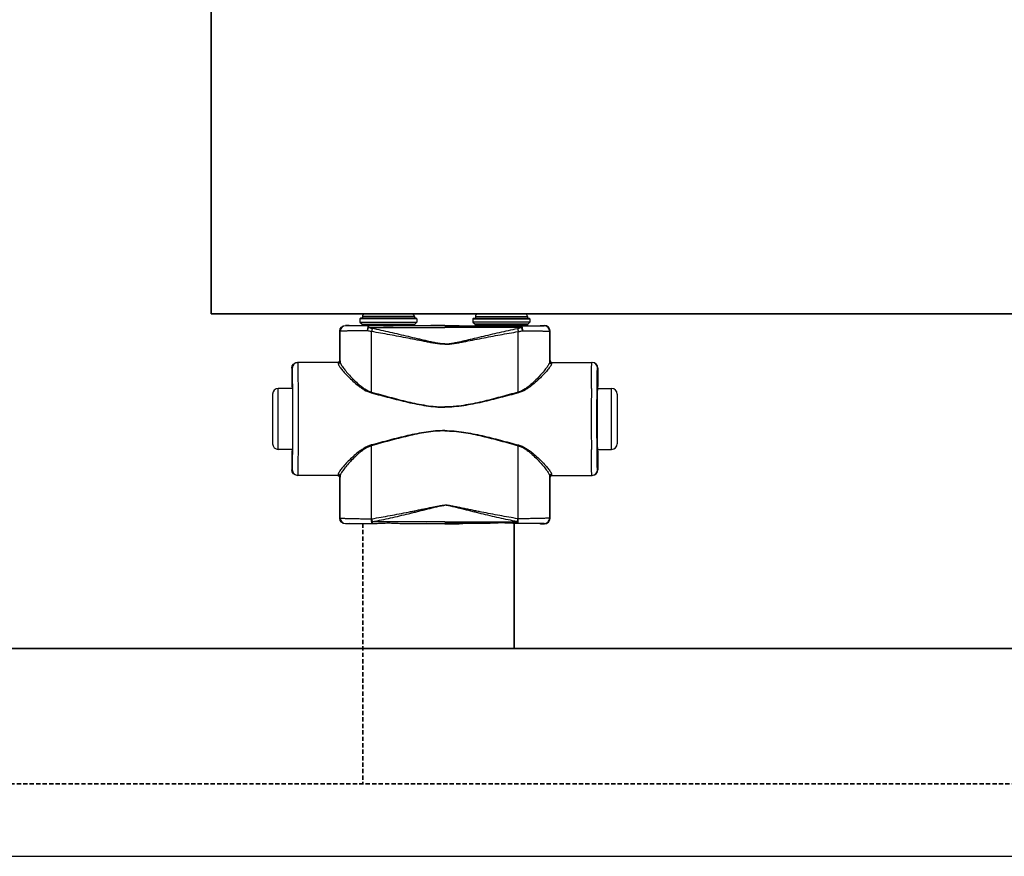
# Model space of a CAD drawing. Header units: millimetres. Extents: x -727 to 69715, y -15705 to 98123.
# Tile 35 of 256: x 13120 to 13555, y -12955 to -12585. Entities that reach past the tile are written whole.
import ezdxf

# ---------------------------------------------------------------- set-up
doc = ezdxf.new("R2010")
doc.units = ezdxf.units.MM
doc.linetypes.add('VERDECKT', pattern=[9.525, 6.35, -3.175])
for name, color, linetype, lineweight in [('UT_POTRUBI - PŘÍVOD', 1, 'Continuous', 35), ('UT_SCHÉMA_PŘÍVOD', 10, 'Continuous', 35), ('UT_SCHÉMA_ZPÁTEČKA', 172, 'VERDECKT', 35), ('UT_ZAŘÍZENÍ - OT', 3, 'Continuous', 35)]:
    doc.layers.add(name, color=color, linetype=linetype, lineweight=lineweight)

msp = doc.modelspace()

# ---------------------------------------------------------------- linework, layer by layer
at = {"color": 0, "linetype": 'Continuous'}
for p, q in [((13293.15, -12714.86), (13272.35, -12714.86)), ((13322.35, -12714.86), (13343.15, -12714.86)), ((13270.45, -12716.76), (13270.15, -12717.06)), ((13295.35, -12717.06), (13270.15, -12717.06)), ((13270.15, -12717.06), (13270.15, -12718.46)), ((13270.15, -12718.46), (13271.1, -12719.42)), ((13270.15, -12718.46), (13295.35, -12718.46)), ((13295.05, -12716.76), (13270.45, -12716.76)), ((13271.1, -12719.42), (13294.4, -12719.42)), ((13294.25, -12715.96), (13271.25, -12715.96)), ((13271.25, -12715.96), (13271.25, -12716.66)), ((13294.25, -12716.66), (13271.25, -12716.66)), ((13294.25, -12715.96), (13294.25, -12716.66)), ((13295.35, -12718.46), (13294.4, -12719.42)), ((13295.05, -12716.76), (13295.35, -12717.06)), ((13295.35, -12717.06), (13295.35, -12718.46)), ((13320.45, -12716.76), (13320.15, -12717.06)), ((13320.15, -12717.06), (13345.35, -12717.06)), ((13320.15, -12717.06), (13320.15, -12718.46)), ((13345.35, -12718.46), (13320.15, -12718.46)), ((13320.15, -12718.46), (13321.1, -12719.42)), ((13320.45, -12716.76), (13345.05, -12716.76)), ((13344.4, -12719.42), (13321.1, -12719.42)), ((13321.25, -12715.96), (13321.25, -12716.66)), ((13321.25, -12715.96), (13344.25, -12715.96)), ((13321.25, -12716.66), (13344.25, -12716.66)), ((13344.25, -12715.96), (13344.25, -12716.66)), ((13345.35, -12718.46), (13344.4, -12719.42)), ((13345.05, -12716.76), (13345.35, -12717.06)), ((13345.35, -12717.06), (13345.35, -12718.46)), ((13261.37, -12722.58), (13261.25, -12722.46)), ((13261.25, -12735.46), (13261.25, -12722.46)), ((13263.87, -12720.08), (13263.75, -12719.96)), ((13265.4, -12719.96), (13263.75, -12719.96)), ((13265.75, -12720.07), (13265.4, -12719.96)), ((13271.25, -12719.77), (13294.25, -12719.77)), ((13271.25, -12719.77), (13271.25, -12720.13)), ((13278.9, -12720.15), (13274.05, -12720.15)), ((13274.05, -12720.85), (13274.05, -12720.15)), ((13274.05, -12720.85), (13307.75, -12720.85)), ((13307.75, -12720.15), (13286.6, -12720.15)), ((13294.25, -12719.77), (13294.25, -12720.13)), ((13301.5, -12719.96), (13299.75, -12720.07)), ((13307.75, -12719.96), (13301.5, -12719.96)), ((13307.75, -12719.96), (13314, -12719.96)), ((13307.75, -12720.15), (13328.9, -12720.15)), ((13341.45, -12720.85), (13307.75, -12720.85)), ((13314, -12719.96), (13315.75, -12720.07)), ((13344.25, -12719.77), (13321.25, -12719.77)), ((13321.25, -12719.77), (13321.25, -12720.13)), ((13336.6, -12720.15), (13341.45, -12720.15)), ((13341.45, -12720.85), (13341.45, -12720.15)), ((13344.25, -12719.77), (13344.25, -12720.13)), ((13349.75, -12720.07), (13350.1, -12719.96)), ((13350.1, -12719.96), (13351.75, -12719.96)), ((13351.63, -12720.08), (13351.75, -12719.96)), ((13354.13, -12722.58), (13354.25, -12722.46)), ((13354.25, -12735.46), (13354.25, -12722.46)), ((13260.55, -12736.26), (13242.55, -12736.26)), ((13261.25, -12735.46), (13261.35, -12735.46)), ((13354.25, -12735.46), (13354.14, -12735.46)), ((13354.94, -12736.26), (13372.95, -12736.26)), ((13240.26, -12738.76), (13240.05, -12738.76)), ((13240.05, -12738.76), (13240.05, -12746.91)), ((13375.24, -12738.76), (13375.45, -12738.76)), ((13375.45, -12738.76), (13375.45, -12746.91)), ((13240.3, -12747.76), (13234.05, -12747.76)), ((13234.05, -12774.76), (13234.05, -12747.76)), ((13240.05, -12746.91), (13240.26, -12747.26)), ((13240.44, -12747.28), (13240.44, -12747.26)), ((13375.05, -12747.28), (13375.06, -12747.26)), ((13375.2, -12747.76), (13381.45, -12747.76)), ((13375.45, -12746.91), (13375.24, -12747.26)), ((13381.45, -12774.76), (13381.45, -12747.76)), ((13231.55, -12750.26), (13231.55, -12772.26)), ((13383.95, -12750.26), (13383.95, -12772.26)), ((13240.3, -12774.76), (13234.05, -12774.76)), ((13240.26, -12775.26), (13240.05, -12775.61)), ((13240.05, -12775.61), (13240.05, -12783.76)), ((13240.44, -12775.26), (13240.44, -12775.25)), ((13375.06, -12775.26), (13375.05, -12775.25)), ((13375.2, -12774.76), (13381.45, -12774.76)), ((13375.24, -12775.26), (13375.45, -12775.61)), ((13375.45, -12775.61), (13375.45, -12783.76)), ((13240.05, -12783.76), (13240.26, -12783.76)), ((13375.45, -12783.76), (13375.24, -12783.76)), ((13260.55, -12786.26), (13242.55, -12786.26)), ((13261.35, -12787.06), (13261.25, -12787.06)), ((13261.25, -12805.16), (13261.25, -12787.06)), ((13354.14, -12787.06), (13354.25, -12787.06)), ((13354.25, -12805.16), (13354.25, -12787.06)), ((13354.94, -12786.26), (13372.95, -12786.26)), ((13261.25, -12805.16), (13261.37, -12805.04)), ((13275.29, -12805.42), (13275.47, -12805.41)), ((13340.21, -12805.42), (13340.03, -12805.41)), ((13354.25, -12805.16), (13354.13, -12805.04)), ((13263.75, -12807.66), (13263.87, -12807.54)), ((13265.4, -12807.66), (13263.75, -12807.66)), ((13265.75, -12807.56), (13265.4, -12807.66)), ((13275.62, -12807.47), (13275.79, -12807.47)), ((13307.75, -12806.72), (13275.79, -12806.72)), ((13275.79, -12807.47), (13275.79, -12806.72)), ((13275.79, -12807.47), (13277.05, -12807.47)), ((13288.44, -12807.47), (13307.75, -12807.47)), ((13301.5, -12807.66), (13299.75, -12807.56)), ((13307.75, -12807.66), (13301.5, -12807.66)), ((13307.75, -12806.72), (13339.71, -12806.72)), ((13327.05, -12807.47), (13307.75, -12807.47)), ((13307.75, -12807.66), (13314, -12807.66)), ((13314, -12807.66), (13315.75, -12807.56)), ((13339.71, -12807.47), (13338.44, -12807.47)), ((13339.71, -12807.47), (13339.71, -12806.72)), ((13339.88, -12807.47), (13339.71, -12807.47)), ((13349.75, -12807.56), (13350.1, -12807.66)), ((13350.1, -12807.66), (13351.75, -12807.66)), ((13351.75, -12807.66), (13351.63, -12807.54))]:
    msp.add_line(p, q, dxfattribs=at)
msp.add_line((-727.45, -12954.69), (68024.28, -12954.69))
for centre, radius, start, end in [((13272.35, -12715.96), 1.1, 90, 180), ((13293.15, -12715.96), 1.1, 0, 90), ((13322.35, -12715.96), 1.1, 90, 180), ((13343.15, -12715.96), 1.1, 0, 90), ((13270.75, -12719.77), 0.5, 0, 45), ((13272.35, -12716.66), 1.1, 180, 185.2187), ((13293.15, -12716.66), 1.1, 354.7813, 0), ((13294.75, -12719.77), 0.5, 135, 180), ((13320.75, -12719.77), 0.5, 0, 45), ((13322.35, -12716.66), 1.1, 180, 185.2187), ((13343.15, -12716.66), 1.1, 354.7813, 0), ((13344.75, -12719.77), 0.5, 135, 180), ((13263.87, -12722.58), 2.5, 90.0025, 179.9975), ((13351.63, -12722.58), 2.5, 0.0025, 89.9975), ((13242.76, -12738.76), 2.5, 90.0022, 180.0011), ((13260.55, -12735.46), 0.8, 270.0036, 359.9972), ((13354.94, -12735.46), 0.8, 180.0028, 269.9964), ((13372.74, -12738.76), 2.5, 359.9989, 89.9978), ((13234.05, -12750.26), 2.5, 90, 180), ((10800.59, -12761.26), 2442.41, 359.68325, 0.31675), ((15814.91, -12761.26), 2442.41, 179.68325, 180.31675), ((13381.45, -12750.26), 2.5, 0, 90), ((13234.05, -12772.26), 2.5, 180, 270), ((13381.45, -12772.26), 2.5, 270, 0), ((13242.76, -12783.76), 2.5, 179.9989, 269.9978), ((13372.74, -12783.76), 2.5, 270.0022, 0.0011), ((13260.55, -12787.06), 0.8, 0.0028, 89.9964), ((13354.94, -12787.06), 0.8, 90.0036, 179.9972), ((13263.87, -12805.04), 2.5, 180.0025, 269.9975), ((13351.63, -12805.04), 2.5, 270.0025, 359.9975)]:
    msp.add_arc(centre, radius, start, end, dxfattribs=at)
at = {"color": 0, "linetype": 'Continuous', "extrusion": (0, 0, -1)}
for centre, major_axis, ratio, start_param, end_param in [((13263.75, -12722.46), (-1.77, 1.77), 0.999973, -0.785384, 0.785384), ((13282.75, -12720.07), (-17, 0), 0.005236, 4.941076, 6.283185), ((13282.75, -12720.07), (-17, 0), 0.005236, 3.141593, 4.483702), ((13242.55, -12738.76), (-2.5, 0), 0.999945, 0, 1.570796), ((13260.45, -12735.46), (-0.8, 0), 0.999986, -3.141593, -1.659157), ((13240.26, -12761.26), (0, 14), 0.010472, 0, 3.141593), ((13242.55, -12783.76), (-2.5, 0), 0.999945, -1.570796, 0), ((13260.45, -12787.06), (0.8, 0), 0.999986, -1.395381, 0), ((13263.75, -12805.16), (1.77, 1.77), 0.999973, -3.926977, -2.356208), ((13282.75, -12807.56), (-17, 0), 0.005236, 0, 1.229157), ((13282.75, -12807.56), (-17, 0), 0.005236, 1.912436, 3.141593)]:
    msp.add_ellipse(centre, major_axis=major_axis, ratio=ratio, start_param=start_param, end_param=end_param, dxfattribs=at)
at = {"color": 0, "linetype": 'Continuous'}
for centre, major_axis, ratio, start_param, end_param in [((13332.75, -12720.07), (17, 0), 0.005236, 3.141593, 4.483702), ((13332.75, -12720.07), (17, 0), 0.005236, 4.941076, 6.283185), ((13351.75, -12722.46), (1.77, 1.77), 0.999973, -0.785384, 0.785384), ((13355.05, -12735.46), (0.8, 0), 0.999986, -3.141593, -1.659157), ((13372.95, -12738.76), (2.5, 0), 0.999945, 0, 1.570796), ((13375.24, -12761.26), (0, 14), 0.010472, 0, 3.141593), ((13372.95, -12783.76), (2.5, 0), 0.999945, -1.570796, 0), ((13355.05, -12787.06), (-0.8, 0), 0.999986, -1.395381, 0), ((13351.75, -12805.16), (-1.77, 1.77), 0.999973, -3.926977, -2.356208), ((13332.75, -12807.56), (17, 0), 0.005236, 1.912436, 3.141593), ((13332.75, -12807.56), (17, 0), 0.005236, 0, 1.229157)]:
    msp.add_ellipse(centre, major_axis=major_axis, ratio=ratio, start_param=start_param, end_param=end_param, dxfattribs=at)
for points, knots in [([(13273.43, -12722.27), (13272.6, -12722.28), (13270.99, -12722.29), (13269.03, -12722.31), (13267.56, -12722.33), (13266.56, -12722.34), (13265.63, -12722.36), (13264.78, -12722.38), (13264.01, -12722.4), (13263.34, -12722.42), (13262.76, -12722.45), (13262.34, -12722.47), (13262.06, -12722.49), (13261.88, -12722.5), (13261.73, -12722.51), (13261.61, -12722.53), (13261.51, -12722.54), (13261.44, -12722.55), (13261.4, -12722.57), (13261.37, -12722.58), (13261.37, -12722.58)], [0, 0, 0, 0, 0.207034, 0.39928, 0.488214, 0.57154, 0.648707, 0.71921, 0.782588, 0.838437, 0.886403, 0.926186, 0.942933, 0.957549, 0.970012, 0.98031, 0.988432, 0.994377, 0.998178, 1, 1, 1, 1]), ([(13261.38, -12736), (13261.38, -12734.88), (13261.38, -12730.41), (13261.37, -12725.93), (13261.37, -12722.58)], [0, 0, 0, 0, 0.250733, 1, 1, 1, 1]), ([(13274.05, -12720.15), (13273.34, -12720.15), (13271.99, -12720.15), (13270.33, -12720.15), (13269.09, -12720.14), (13268.24, -12720.14), (13267.46, -12720.13), (13266.74, -12720.13), (13266.1, -12720.12), (13265.53, -12720.12), (13265.04, -12720.11), (13264.69, -12720.11), (13264.45, -12720.1), (13264.3, -12720.1), (13264.17, -12720.1), (13264.07, -12720.1), (13264, -12720.09), (13263.95, -12720.09), (13263.92, -12720.09), (13263.9, -12720.09), (13263.89, -12720.09), (13263.88, -12720.09), (13263.87, -12720.09), (13263.87, -12720.08)], [0, 0, 0, 0, 0.207653, 0.400343, 0.489423, 0.572844, 0.650059, 0.720565, 0.783909, 0.839692, 0.887568, 0.927242, 0.943927, 0.958477, 0.970869, 0.981088, 0.989117, 0.992306, 0.994945, 0.997032, 0.998568, 0.999554, 1, 1, 1, 1]), ([(13274.05, -12720.15), (13273.96, -12720.16), (13273.86, -12720.27), (13273.78, -12720.4), (13273.71, -12720.55), (13273.63, -12720.78), (13273.56, -12721.09), (13273.5, -12721.45), (13273.46, -12721.85), (13273.44, -12722.13), (13273.43, -12722.27)], [0, 0, 0, 0, 0.117156, 0.161001, 0.211236, 0.330442, 0.472834, 0.634922, 0.812344, 1, 1, 1, 1]), ([(13274.05, -12720.85), (13273.92, -12721.06), (13273.69, -12721.52), (13273.52, -12722.01), (13273.43, -12722.27)], [0, 0, 0, 0, 0.464895, 1, 1, 1, 1]), ([(13275.3, -12722.63), (13275.14, -12722.61), (13274.51, -12722.51), (13273.89, -12722.38), (13273.43, -12722.27)], [0, 0, 0, 0, 0.252579, 1, 1, 1, 1]), ([(13275.62, -12721.29), (13275.49, -12721.27), (13274.95, -12721.15), (13274.43, -12720.99), (13274.05, -12720.85)], [0, 0, 0, 0, 0.253704, 1, 1, 1, 1]), ([(13275.62, -12721.29), (13275.56, -12721.5), (13275.44, -12721.94), (13275.34, -12722.39), (13275.3, -12722.63)], [0, 0, 0, 0, 0.464569, 1, 1, 1, 1]), ([(13307.75, -12728.27), (13307.75, -12728.27), (13307.06, -12728.27), (13305.68, -12728.19), (13303.63, -12727.91), (13301.59, -12727.56), (13298.88, -12727.06), (13295.51, -12726.39), (13291.46, -12725.6), (13287.41, -12724.81), (13283.37, -12724.05), (13279.34, -12723.32), (13276.64, -12722.86), (13275.3, -12722.63)], [0.5000015, 0.5000015, 0.5000015, 0.5000015, 0.500002, 0.5313979, 0.5627848, 0.5941575, 0.6255147, 0.6881766, 0.7507583, 0.8132458, 0.8756245, 0.9378805, 1, 1, 1, 1]), ([(13275.31, -12749.41), (13275.31, -12747.17), (13275.31, -12738.24), (13275.3, -12729.32), (13275.3, -12722.63)], [0, 0, 0, 0, 0.250952, 1, 1, 1, 1]), ([(13307.75, -12728.09), (13307.75, -12728.09), (13307.4, -12728.09), (13306.71, -12728.07), (13305.34, -12727.93), (13303.64, -12727.65), (13301.62, -12727.23), (13299.61, -12726.77), (13297.6, -12726.3), (13294.93, -12725.66), (13291.59, -12724.86), (13287.59, -12723.92), (13283.6, -12723), (13279.61, -12722.12), (13276.95, -12721.57), (13275.62, -12721.29)], [0.499995, 0.499995, 0.499995, 0.499995, 0.4999958, 0.5157333, 0.5314718, 0.5629204, 0.5943483, 0.6257534, 0.6571339, 0.6884877, 0.7511054, 0.813586, 0.8759088, 0.9380534, 1, 1, 1, 1]), ([(13286.6, -12720.15), (13285.96, -12720.15), (13284.68, -12720.18), (13282.75, -12720.2), (13280.82, -12720.18), (13279.53, -12720.15), (13278.9, -12720.15)], [0, 0, 0, 0, 0.248355, 0.5, 0.751645, 1, 1, 1, 1]), ([(13307.75, -12728.09), (13307.75, -12728.09), (13308.09, -12728.09), (13308.78, -12728.07), (13310.16, -12727.93), (13311.86, -12727.65), (13313.88, -12727.23), (13315.89, -12726.77), (13317.9, -12726.3), (13320.57, -12725.66), (13323.91, -12724.86), (13327.9, -12723.92), (13331.9, -12723), (13335.89, -12722.12), (13338.55, -12721.57), (13339.88, -12721.29)], [0.499995, 0.499995, 0.499995, 0.499995, 0.4999958, 0.5157333, 0.5314718, 0.5629204, 0.5943483, 0.6257534, 0.6571339, 0.6884877, 0.7511054, 0.813586, 0.8759088, 0.9380534, 1, 1, 1, 1]), ([(13307.75, -12728.27), (13307.75, -12728.27), (13308.44, -12728.27), (13309.82, -12728.19), (13311.87, -12727.91), (13313.91, -12727.56), (13316.62, -12727.06), (13319.99, -12726.39), (13324.04, -12725.6), (13328.08, -12724.81), (13332.12, -12724.05), (13336.16, -12723.32), (13338.86, -12722.86), (13340.2, -12722.63)], [0.5000015, 0.5000015, 0.5000015, 0.5000015, 0.500002, 0.5313979, 0.5627848, 0.5941575, 0.6255147, 0.6881766, 0.7507583, 0.8132458, 0.8756245, 0.9378805, 1, 1, 1, 1]), ([(13328.9, -12720.15), (13329.53, -12720.15), (13330.82, -12720.18), (13332.75, -12720.2), (13334.68, -12720.18), (13335.96, -12720.15), (13336.6, -12720.15)], [0, 0, 0, 0, 0.248355, 0.5, 0.751645, 1, 1, 1, 1]), ([(13339.88, -12721.29), (13340.01, -12721.27), (13340.54, -12721.15), (13341.07, -12720.99), (13341.45, -12720.85)], [0, 0, 0, 0, 0.253704, 1, 1, 1, 1]), ([(13339.88, -12721.29), (13339.94, -12721.5), (13340.06, -12721.94), (13340.16, -12722.39), (13340.2, -12722.63)], [0, 0, 0, 0, 0.464569, 1, 1, 1, 1]), ([(13340.19, -12749.41), (13340.19, -12747.17), (13340.19, -12738.24), (13340.2, -12729.32), (13340.2, -12722.63)], [0, 0, 0, 0, 0.250952, 1, 1, 1, 1]), ([(13340.2, -12722.63), (13340.36, -12722.61), (13340.99, -12722.51), (13341.61, -12722.38), (13342.07, -12722.27)], [0, 0, 0, 0, 0.252579, 1, 1, 1, 1]), ([(13341.45, -12720.15), (13342.15, -12720.15), (13343.51, -12720.15), (13345.17, -12720.15), (13346.41, -12720.14), (13347.26, -12720.14), (13348.04, -12720.13), (13348.76, -12720.13), (13349.4, -12720.12), (13349.97, -12720.12), (13350.46, -12720.11), (13350.81, -12720.11), (13351.05, -12720.1), (13351.2, -12720.1), (13351.32, -12720.1), (13351.43, -12720.1), (13351.5, -12720.09), (13351.55, -12720.09), (13351.57, -12720.09), (13351.6, -12720.09), (13351.61, -12720.09), (13351.62, -12720.09), (13351.63, -12720.09), (13351.63, -12720.08)], [0, 0, 0, 0, 0.207653, 0.400343, 0.489423, 0.572844, 0.650059, 0.720565, 0.783909, 0.839692, 0.887568, 0.927242, 0.943927, 0.958477, 0.970869, 0.981088, 0.989117, 0.992306, 0.994945, 0.997032, 0.998568, 0.999554, 1, 1, 1, 1]), ([(13341.45, -12720.15), (13341.54, -12720.16), (13341.64, -12720.27), (13341.72, -12720.4), (13341.79, -12720.55), (13341.86, -12720.78), (13341.94, -12721.09), (13342, -12721.45), (13342.04, -12721.85), (13342.06, -12722.13), (13342.07, -12722.27)], [0, 0, 0, 0, 0.117156, 0.161001, 0.211236, 0.330442, 0.472834, 0.634922, 0.812344, 1, 1, 1, 1]), ([(13341.45, -12720.85), (13341.58, -12721.06), (13341.8, -12721.52), (13341.98, -12722.01), (13342.07, -12722.27)], [0, 0, 0, 0, 0.464895, 1, 1, 1, 1]), ([(13342.07, -12722.27), (13342.9, -12722.28), (13344.51, -12722.29), (13346.47, -12722.31), (13347.94, -12722.33), (13348.94, -12722.34), (13349.87, -12722.36), (13350.72, -12722.38), (13351.48, -12722.4), (13352.16, -12722.42), (13352.73, -12722.45), (13353.15, -12722.47), (13353.44, -12722.49), (13353.62, -12722.5), (13353.77, -12722.51), (13353.89, -12722.53), (13353.99, -12722.54), (13354.06, -12722.55), (13354.1, -12722.57), (13354.13, -12722.58), (13354.13, -12722.58)], [0, 0, 0, 0, 0.207034, 0.39928, 0.488214, 0.57154, 0.648707, 0.71921, 0.782588, 0.838437, 0.886403, 0.926186, 0.942933, 0.957549, 0.970012, 0.98031, 0.988432, 0.994377, 0.998178, 1, 1, 1, 1]), ([(13354.12, -12736), (13354.12, -12734.88), (13354.12, -12730.41), (13354.12, -12725.93), (13354.13, -12722.58)], [0, 0, 0, 0, 0.250733, 1, 1, 1, 1]), ([(13242.96, -12747.76), (13242.95, -12746.92), (13242.94, -12745.32), (13242.92, -12743.39), (13242.91, -12741.97), (13242.9, -12741.02), (13242.89, -12740.14), (13242.87, -12739.35), (13242.86, -12738.65), (13242.85, -12738.03), (13242.83, -12737.5), (13242.82, -12737.12), (13242.81, -12736.87), (13242.8, -12736.71), (13242.8, -12736.57), (13242.79, -12736.47), (13242.78, -12736.38), (13242.78, -12736.32), (13242.77, -12736.28), (13242.76, -12736.27), (13242.76, -12736.26), (13242.76, -12736.26)], [0, 0, 0, 0, 0.218984, 0.416191, 0.505653, 0.588551, 0.664564, 0.733396, 0.794781, 0.848478, 0.894279, 0.932006, 0.947796, 0.961515, 0.973152, 0.982695, 0.990138, 0.995479, 0.998726, 0.999584, 1, 1, 1, 1]), ([(13260.55, -12736.26), (13260.55, -12736.26), (13260.56, -12736.27), (13260.56, -12736.27), (13260.56, -12736.28), (13260.56, -12736.3), (13260.56, -12736.34), (13260.57, -12736.4), (13260.57, -12736.47), (13260.57, -12736.56), (13260.58, -12736.66), (13260.58, -12736.74), (13260.58, -12736.78)], [0, 0, 0, 0, 0.005122, 0.017304, 0.037118, 0.064661, 0.143035, 0.252499, 0.393016, 0.564526, 0.766907, 1, 1, 1, 1]), ([(13261.38, -12736), (13261.38, -12736.1), (13261.34, -12736.31), (13261.16, -12736.57), (13260.89, -12736.74), (13260.69, -12736.78), (13260.58, -12736.78)], [0, 0, 0, 0, 0.247572, 0.496581, 0.747591, 1, 1, 1, 1]), ([(13260.58, -12736.78), (13260.58, -12736.85), (13260.6, -12736.99), (13260.68, -12737.21), (13260.79, -12737.46), (13261, -12737.84), (13261.35, -12738.39), (13261.88, -12739.09), (13262.53, -12739.88), (13263.56, -12741.06), (13265.06, -12742.64), (13267.11, -12744.6), (13269.02, -12746.25), (13270.71, -12747.51), (13272.57, -12748.72), (13274.12, -12749.44), (13275.21, -12749.74)], [0, 0, 0, 0, 0.009694, 0.02127, 0.034861, 0.050494, 0.087694, 0.13227, 0.183417, 0.240322, 0.368483, 0.511765, 0.666448, 0.747227, 0.829948, 1, 1, 1, 1]), ([(13261.35, -12735.46), (13261.35, -12735.46), (13261.36, -12735.47), (13261.36, -12735.47), (13261.36, -12735.48), (13261.36, -12735.5), (13261.36, -12735.54), (13261.37, -12735.6), (13261.37, -12735.68), (13261.37, -12735.77), (13261.38, -12735.88), (13261.38, -12735.96), (13261.38, -12736)], [0, 0, 0, 0, 0.005057, 0.017214, 0.037015, 0.06455, 0.142921, 0.252392, 0.392925, 0.564459, 0.766871, 1, 1, 1, 1]), ([(13261.38, -12736), (13261.38, -12736.07), (13261.4, -12736.21), (13261.47, -12736.44), (13261.58, -12736.7), (13261.77, -12737.11), (13262.11, -12737.67), (13262.61, -12738.4), (13263.22, -12739.2), (13264.19, -12740.42), (13265.61, -12742.04), (13267.54, -12744.06), (13269.35, -12745.75), (13270.97, -12747.06), (13272.75, -12748.32), (13274.24, -12749.1), (13275.31, -12749.41)], [0, 0, 0, 0, 0.010286, 0.022433, 0.036551, 0.052653, 0.090607, 0.135698, 0.187142, 0.244158, 0.372094, 0.514728, 0.6685, 0.748767, 0.830965, 1, 1, 1, 1]), ([(13354.12, -12736), (13354.12, -12736.07), (13354.09, -12736.21), (13354.03, -12736.44), (13353.92, -12736.7), (13353.73, -12737.11), (13353.39, -12737.67), (13352.89, -12738.4), (13352.28, -12739.2), (13351.31, -12740.42), (13349.89, -12742.04), (13347.96, -12744.06), (13346.15, -12745.75), (13344.53, -12747.06), (13342.75, -12748.32), (13341.26, -12749.1), (13340.19, -12749.41)], [0, 0, 0, 0, 0.010286, 0.022433, 0.036551, 0.052653, 0.090607, 0.135698, 0.187142, 0.244158, 0.372094, 0.514728, 0.6685, 0.748767, 0.830965, 1, 1, 1, 1]), ([(13354.92, -12736.78), (13354.92, -12736.85), (13354.89, -12736.99), (13354.82, -12737.21), (13354.71, -12737.46), (13354.5, -12737.84), (13354.15, -12738.39), (13353.62, -12739.09), (13352.97, -12739.88), (13351.94, -12741.06), (13350.43, -12742.64), (13348.39, -12744.6), (13346.48, -12746.25), (13344.78, -12747.51), (13342.93, -12748.72), (13341.38, -12749.44), (13340.29, -12749.74)], [0, 0, 0, 0, 0.009694, 0.02127, 0.034861, 0.050494, 0.087694, 0.13227, 0.183417, 0.240322, 0.368483, 0.511765, 0.666448, 0.747227, 0.829948, 1, 1, 1, 1]), ([(13354.14, -12735.46), (13354.14, -12735.46), (13354.14, -12735.47), (13354.14, -12735.47), (13354.14, -12735.48), (13354.14, -12735.5), (13354.13, -12735.54), (13354.13, -12735.6), (13354.13, -12735.68), (13354.12, -12735.77), (13354.12, -12735.88), (13354.12, -12735.96), (13354.12, -12736)], [0, 0, 0, 0, 0.005057, 0.017214, 0.037015, 0.06455, 0.142921, 0.252392, 0.392925, 0.564459, 0.766871, 1, 1, 1, 1]), ([(13354.12, -12736), (13354.12, -12736.1), (13354.16, -12736.31), (13354.34, -12736.57), (13354.6, -12736.74), (13354.81, -12736.78), (13354.92, -12736.78)], [0, 0, 0, 0, 0.247572, 0.496581, 0.747591, 1, 1, 1, 1]), ([(13354.94, -12736.26), (13354.94, -12736.26), (13354.94, -12736.27), (13354.94, -12736.27), (13354.94, -12736.28), (13354.94, -12736.3), (13354.93, -12736.34), (13354.93, -12736.4), (13354.93, -12736.47), (13354.92, -12736.56), (13354.92, -12736.66), (13354.92, -12736.74), (13354.92, -12736.78)], [0, 0, 0, 0, 0.005122, 0.017304, 0.037118, 0.064661, 0.143035, 0.252499, 0.393016, 0.564526, 0.766907, 1, 1, 1, 1]), ([(13372.54, -12747.76), (13372.55, -12746.92), (13372.56, -12745.32), (13372.57, -12743.39), (13372.59, -12741.97), (13372.6, -12741.02), (13372.61, -12740.14), (13372.63, -12739.35), (13372.64, -12738.65), (13372.65, -12738.03), (13372.67, -12737.5), (13372.68, -12737.12), (13372.69, -12736.87), (13372.7, -12736.71), (13372.7, -12736.57), (13372.71, -12736.47), (13372.72, -12736.38), (13372.72, -12736.32), (13372.73, -12736.28), (13372.73, -12736.27), (13372.74, -12736.26), (13372.74, -12736.26)], [0, 0, 0, 0, 0.218984, 0.416191, 0.505653, 0.588551, 0.664564, 0.733396, 0.794781, 0.848478, 0.894279, 0.932006, 0.947796, 0.961515, 0.973152, 0.982695, 0.990138, 0.995479, 0.998726, 0.999584, 1, 1, 1, 1]), ([(13240.44, -12747.26), (13240.44, -12746.63), (13240.43, -12745.44), (13240.41, -12744), (13240.4, -12742.94), (13240.39, -12742.24), (13240.37, -12741.6), (13240.36, -12741.02), (13240.35, -12740.5), (13240.34, -12740.05), (13240.33, -12739.67), (13240.31, -12739.39), (13240.31, -12739.2), (13240.3, -12739.09), (13240.29, -12738.99), (13240.29, -12738.91), (13240.28, -12738.85), (13240.27, -12738.8), (13240.27, -12738.78), (13240.26, -12738.76), (13240.26, -12738.76)], [0, 0, 0, 0, 0.221931, 0.420259, 0.509783, 0.592499, 0.668149, 0.736495, 0.797321, 0.850436, 0.895675, 0.932895, 0.948462, 0.961984, 0.973451, 0.982856, 0.990196, 0.99547, 0.998697, 1, 1, 1, 1]), ([(13375.06, -12747.26), (13375.06, -12746.63), (13375.07, -12745.44), (13375.09, -12744), (13375.1, -12742.94), (13375.11, -12742.24), (13375.12, -12741.6), (13375.14, -12741.02), (13375.15, -12740.5), (13375.16, -12740.05), (13375.17, -12739.67), (13375.18, -12739.39), (13375.19, -12739.2), (13375.2, -12739.09), (13375.21, -12738.99), (13375.21, -12738.91), (13375.22, -12738.85), (13375.23, -12738.8), (13375.23, -12738.78), (13375.24, -12738.76), (13375.24, -12738.76)], [0, 0, 0, 0, 0.221931, 0.420259, 0.509783, 0.592499, 0.668149, 0.736495, 0.797321, 0.850436, 0.895675, 0.932895, 0.948462, 0.961984, 0.973451, 0.982856, 0.990196, 0.99547, 0.998697, 1, 1, 1, 1]), ([(13240.44, -12775.25), (13240.46, -12773.06), (13240.49, -12768.39), (13240.5, -12761.26), (13240.49, -12754.13), (13240.46, -12749.47), (13240.44, -12747.28)], [0, 0, 0, 0, 0.235226, 0.499987, 0.764754, 1, 1, 1, 1]), ([(13275.31, -12749.41), (13275.3, -12749.44), (13275.27, -12749.55), (13275.24, -12749.66), (13275.21, -12749.74)], [0, 0, 0, 0, 0.258378, 1, 1, 1, 1]), ([(13275.21, -12749.74), (13277.87, -12750.45), (13281.87, -12751.53), (13287.23, -12752.9), (13291.27, -12753.87), (13295.34, -12754.75), (13299.44, -12755.48), (13302.89, -12755.89), (13305.66, -12756.07), (13307.05, -12756.1), (13307.75, -12756.1), (13307.75, -12756.1)], [0, 0, 0, 0, 0.1245061, 0.1869228, 0.2494269, 0.3120016, 0.3746311, 0.4372993, 0.4686472, 0.4999998, 0.5, 0.5, 0.5, 0.5]), ([(13275.31, -12749.41), (13277.96, -12750.14), (13281.95, -12751.25), (13287.28, -12752.66), (13291.31, -12753.66), (13295.37, -12754.56), (13299.46, -12755.31), (13302.9, -12755.74), (13305.67, -12755.92), (13307.06, -12755.95), (13307.75, -12755.95), (13307.75, -12755.95)], [0, 0, 0, 0, 0.1244767, 0.1868883, 0.2493924, 0.3119715, 0.3746087, 0.437287, 0.4686409, 0.4999998, 0.5, 0.5, 0.5, 0.5]), ([(13340.19, -12749.41), (13337.53, -12750.14), (13333.55, -12751.25), (13328.21, -12752.66), (13324.19, -12753.66), (13320.13, -12754.56), (13316.04, -12755.31), (13312.6, -12755.74), (13309.83, -12755.92), (13308.44, -12755.95), (13307.75, -12755.95), (13307.75, -12755.95)], [0, 0, 0, 0, 0.1244767, 0.1868883, 0.2493924, 0.3119715, 0.3746087, 0.437287, 0.4686409, 0.4999998, 0.5, 0.5, 0.5, 0.5]), ([(13340.29, -12749.74), (13337.63, -12750.45), (13333.62, -12751.53), (13328.27, -12752.9), (13324.23, -12753.87), (13320.16, -12754.75), (13316.06, -12755.48), (13312.61, -12755.89), (13309.83, -12756.07), (13308.44, -12756.1), (13307.75, -12756.1), (13307.75, -12756.1)], [0, 0, 0, 0, 0.1245061, 0.1869228, 0.2494269, 0.3120016, 0.3746311, 0.4372993, 0.4686472, 0.4999998, 0.5, 0.5, 0.5, 0.5]), ([(13340.19, -12749.41), (13340.2, -12749.44), (13340.23, -12749.55), (13340.26, -12749.66), (13340.29, -12749.74)], [0, 0, 0, 0, 0.258378, 1, 1, 1, 1]), ([(13375.05, -12775.25), (13375.04, -12773.06), (13375.01, -12768.39), (13375, -12761.26), (13375.01, -12754.13), (13375.04, -12749.47), (13375.05, -12747.28)], [0, 0, 0, 0, 0.235226, 0.499987, 0.764754, 1, 1, 1, 1]), ([(13307.75, -12766.43), (13306.36, -12766.43), (13303.58, -12766.55), (13299.44, -12767.05), (13295.34, -12767.77), (13291.27, -12768.65), (13287.23, -12769.63), (13281.87, -12770.99), (13277.87, -12772.07), (13275.21, -12772.79)], [0.5, 0.5, 0.5, 0.5, 0.5626889, 0.6253582, 0.6879892, 0.7505657, 0.8130716, 0.8754902, 1, 1, 1, 1]), ([(13307.75, -12766.58), (13306.36, -12766.58), (13303.59, -12766.7), (13299.46, -12767.21), (13295.37, -12767.96), (13291.31, -12768.87), (13287.28, -12769.87), (13281.95, -12771.28), (13277.96, -12772.38), (13275.31, -12773.12)], [0.5, 0.5, 0.5, 0.5, 0.5627005, 0.6253799, 0.6880187, 0.7505997, 0.8131057, 0.8755193, 1, 1, 1, 1]), ([(13307.75, -12766.43), (13309.14, -12766.43), (13311.92, -12766.55), (13316.06, -12767.05), (13320.16, -12767.77), (13324.23, -12768.65), (13328.27, -12769.63), (13333.62, -12770.99), (13337.63, -12772.07), (13340.29, -12772.79)], [0.5, 0.5, 0.5, 0.5, 0.5626889, 0.6253582, 0.6879892, 0.7505657, 0.8130716, 0.8754902, 1, 1, 1, 1]), ([(13307.75, -12766.58), (13309.14, -12766.58), (13311.91, -12766.7), (13316.04, -12767.21), (13320.13, -12767.96), (13324.19, -12768.87), (13328.21, -12769.87), (13333.55, -12771.28), (13337.53, -12772.38), (13340.19, -12773.12)], [0.5, 0.5, 0.5, 0.5, 0.5627005, 0.6253799, 0.6880187, 0.7505997, 0.8131057, 0.8755193, 1, 1, 1, 1]), ([(13240.26, -12783.76), (13240.26, -12783.76), (13240.27, -12783.75), (13240.27, -12783.72), (13240.28, -12783.68), (13240.29, -12783.61), (13240.29, -12783.53), (13240.3, -12783.44), (13240.31, -12783.32), (13240.31, -12783.13), (13240.33, -12782.86), (13240.34, -12782.47), (13240.35, -12782.02), (13240.36, -12781.51), (13240.37, -12780.92), (13240.39, -12780.28), (13240.4, -12779.58), (13240.41, -12778.53), (13240.43, -12777.08), (13240.44, -12775.89), (13240.44, -12775.26)], [0, 0, 0, 0, 0.001303, 0.00453, 0.009804, 0.017144, 0.026549, 0.038016, 0.051538, 0.067105, 0.104325, 0.149564, 0.202679, 0.263505, 0.331851, 0.407501, 0.490217, 0.579741, 0.778069, 1, 1, 1, 1]), ([(13242.76, -12786.26), (13242.76, -12786.26), (13242.76, -12786.26), (13242.77, -12786.24), (13242.78, -12786.2), (13242.78, -12786.14), (13242.79, -12786.06), (13242.8, -12785.95), (13242.8, -12785.82), (13242.81, -12785.66), (13242.82, -12785.4), (13242.83, -12785.02), (13242.85, -12784.49), (13242.86, -12783.88), (13242.87, -12783.17), (13242.89, -12782.38), (13242.9, -12781.51), (13242.91, -12780.56), (13242.92, -12779.14), (13242.94, -12777.2), (13242.95, -12775.6), (13242.96, -12774.76)], [0, 0, 0, 0, 0.000416, 0.001274, 0.004521, 0.009862, 0.017305, 0.026849, 0.038485, 0.052204, 0.067994, 0.105721, 0.151522, 0.205219, 0.266604, 0.335437, 0.411449, 0.494347, 0.58381, 0.781016, 1, 1, 1, 1]), ([(13275.21, -12772.79), (13274.12, -12773.08), (13272.57, -12773.81), (13270.71, -12775.01), (13269.02, -12776.28), (13267.11, -12777.92), (13265.06, -12779.88), (13263.56, -12781.47), (13262.53, -12782.65), (13261.88, -12783.43), (13261.35, -12784.14), (13261, -12784.68), (13260.79, -12785.07), (13260.68, -12785.32), (13260.6, -12785.54), (13260.58, -12785.68), (13260.58, -12785.74)], [0, 0, 0, 0, 0.170052, 0.252774, 0.333553, 0.488235, 0.631517, 0.759678, 0.816583, 0.86773, 0.912306, 0.949506, 0.965139, 0.978731, 0.990306, 1, 1, 1, 1]), ([(13275.31, -12773.12), (13274.24, -12773.43), (13272.75, -12774.2), (13270.97, -12775.46), (13269.35, -12776.77), (13267.54, -12778.46), (13265.61, -12780.48), (13264.19, -12782.11), (13263.22, -12783.32), (13262.61, -12784.13), (13262.11, -12784.86), (13261.77, -12785.42), (13261.58, -12785.82), (13261.47, -12786.08), (13261.4, -12786.31), (13261.38, -12786.46), (13261.38, -12786.53)], [0, 0, 0, 0, 0.169036, 0.251233, 0.3315, 0.485272, 0.627906, 0.755842, 0.812858, 0.864302, 0.909393, 0.947347, 0.963449, 0.977567, 0.989714, 1, 1, 1, 1]), ([(13275.31, -12773.12), (13275.3, -12773.09), (13275.27, -12772.98), (13275.24, -12772.87), (13275.21, -12772.79)], [0, 0, 0, 0, 0.258378, 1, 1, 1, 1]), ([(13275.29, -12805.42), (13275.29, -12802.74), (13275.3, -12791.97), (13275.31, -12781.21), (13275.31, -12773.12)], [0, 0, 0, 0, 0.248459, 1, 1, 1, 1]), ([(13340.19, -12773.12), (13340.2, -12773.09), (13340.23, -12772.98), (13340.26, -12772.87), (13340.29, -12772.79)], [0, 0, 0, 0, 0.258378, 1, 1, 1, 1]), ([(13340.19, -12773.12), (13341.26, -12773.43), (13342.75, -12774.2), (13344.53, -12775.46), (13346.15, -12776.77), (13347.96, -12778.46), (13349.89, -12780.48), (13351.31, -12782.11), (13352.28, -12783.32), (13352.89, -12784.13), (13353.39, -12784.86), (13353.73, -12785.42), (13353.92, -12785.82), (13354.03, -12786.08), (13354.09, -12786.31), (13354.12, -12786.46), (13354.12, -12786.53)], [0, 0, 0, 0, 0.169036, 0.251233, 0.3315, 0.485272, 0.627906, 0.755842, 0.812858, 0.864302, 0.909393, 0.947347, 0.963449, 0.977567, 0.989714, 1, 1, 1, 1]), ([(13340.21, -12805.42), (13340.2, -12802.74), (13340.2, -12791.97), (13340.19, -12781.21), (13340.19, -12773.12)], [0, 0, 0, 0, 0.248459, 1, 1, 1, 1]), ([(13340.29, -12772.79), (13341.38, -12773.08), (13342.93, -12773.81), (13344.78, -12775.01), (13346.48, -12776.28), (13348.39, -12777.92), (13350.43, -12779.88), (13351.94, -12781.47), (13352.97, -12782.65), (13353.62, -12783.43), (13354.15, -12784.14), (13354.5, -12784.68), (13354.71, -12785.07), (13354.82, -12785.32), (13354.89, -12785.54), (13354.92, -12785.68), (13354.92, -12785.74)], [0, 0, 0, 0, 0.170052, 0.252774, 0.333553, 0.488235, 0.631517, 0.759678, 0.816583, 0.86773, 0.912306, 0.949506, 0.965139, 0.978731, 0.990306, 1, 1, 1, 1]), ([(13372.74, -12786.26), (13372.74, -12786.26), (13372.73, -12786.26), (13372.73, -12786.24), (13372.72, -12786.2), (13372.72, -12786.14), (13372.71, -12786.06), (13372.7, -12785.95), (13372.7, -12785.82), (13372.69, -12785.66), (13372.68, -12785.4), (13372.67, -12785.02), (13372.65, -12784.49), (13372.64, -12783.88), (13372.63, -12783.17), (13372.61, -12782.38), (13372.6, -12781.51), (13372.59, -12780.56), (13372.57, -12779.14), (13372.56, -12777.2), (13372.55, -12775.6), (13372.54, -12774.76)], [0, 0, 0, 0, 0.000416, 0.001274, 0.004521, 0.009862, 0.017305, 0.026849, 0.038485, 0.052204, 0.067994, 0.105721, 0.151522, 0.205219, 0.266604, 0.335437, 0.411449, 0.494347, 0.58381, 0.781016, 1, 1, 1, 1]), ([(13375.24, -12783.76), (13375.24, -12783.76), (13375.23, -12783.75), (13375.23, -12783.72), (13375.22, -12783.68), (13375.21, -12783.61), (13375.21, -12783.53), (13375.2, -12783.44), (13375.19, -12783.32), (13375.18, -12783.13), (13375.17, -12782.86), (13375.16, -12782.47), (13375.15, -12782.02), (13375.14, -12781.51), (13375.12, -12780.92), (13375.11, -12780.28), (13375.1, -12779.58), (13375.09, -12778.53), (13375.07, -12777.08), (13375.06, -12775.89), (13375.06, -12775.26)], [0, 0, 0, 0, 0.001303, 0.00453, 0.009804, 0.017144, 0.026549, 0.038016, 0.051538, 0.067105, 0.104325, 0.149564, 0.202679, 0.263505, 0.331851, 0.407501, 0.490217, 0.579741, 0.778069, 1, 1, 1, 1]), ([(13260.58, -12785.74), (13260.58, -12785.78), (13260.58, -12785.86), (13260.57, -12785.96), (13260.57, -12786.05), (13260.57, -12786.13), (13260.56, -12786.18), (13260.56, -12786.22), (13260.56, -12786.24), (13260.56, -12786.25), (13260.56, -12786.26), (13260.55, -12786.26), (13260.55, -12786.26)], [0, 0, 0, 0, 0.233093, 0.435474, 0.606984, 0.747501, 0.856965, 0.935339, 0.962882, 0.982696, 0.994878, 1, 1, 1, 1]), ([(13261.38, -12786.53), (13261.38, -12786.42), (13261.34, -12786.22), (13261.16, -12785.96), (13260.89, -12785.78), (13260.69, -12785.74), (13260.58, -12785.74)], [0, 0, 0, 0, 0.247572, 0.496581, 0.747591, 1, 1, 1, 1]), ([(13261.38, -12786.53), (13261.38, -12786.57), (13261.38, -12786.65), (13261.37, -12786.75), (13261.37, -12786.85), (13261.37, -12786.92), (13261.36, -12786.98), (13261.36, -12787.02), (13261.36, -12787.04), (13261.36, -12787.05), (13261.36, -12787.06), (13261.35, -12787.06), (13261.35, -12787.06)], [0, 0, 0, 0, 0.23313, 0.435541, 0.607074, 0.747608, 0.857079, 0.93545, 0.962985, 0.982786, 0.994943, 1, 1, 1, 1]), ([(13261.37, -12805.04), (13261.37, -12803.51), (13261.37, -12797.34), (13261.38, -12791.16), (13261.38, -12786.53)], [0, 0, 0, 0, 0.248801, 1, 1, 1, 1]), ([(13354.12, -12786.53), (13354.12, -12786.42), (13354.16, -12786.22), (13354.34, -12785.96), (13354.6, -12785.78), (13354.81, -12785.74), (13354.92, -12785.74)], [0, 0, 0, 0, 0.247572, 0.496581, 0.747591, 1, 1, 1, 1]), ([(13354.13, -12805.04), (13354.13, -12803.51), (13354.12, -12797.34), (13354.12, -12791.16), (13354.12, -12786.53)], [0, 0, 0, 0, 0.248801, 1, 1, 1, 1]), ([(13354.12, -12786.53), (13354.12, -12786.57), (13354.12, -12786.65), (13354.12, -12786.75), (13354.13, -12786.85), (13354.13, -12786.92), (13354.13, -12786.98), (13354.14, -12787.02), (13354.14, -12787.04), (13354.14, -12787.05), (13354.14, -12787.06), (13354.14, -12787.06), (13354.14, -12787.06)], [0, 0, 0, 0, 0.23313, 0.435541, 0.607074, 0.747608, 0.857079, 0.93545, 0.962985, 0.982786, 0.994943, 1, 1, 1, 1]), ([(13354.92, -12785.74), (13354.92, -12785.78), (13354.92, -12785.86), (13354.92, -12785.96), (13354.93, -12786.05), (13354.93, -12786.13), (13354.93, -12786.18), (13354.94, -12786.22), (13354.94, -12786.24), (13354.94, -12786.25), (13354.94, -12786.26), (13354.94, -12786.26), (13354.94, -12786.26)], [0, 0, 0, 0, 0.233093, 0.435474, 0.606984, 0.747501, 0.856965, 0.935339, 0.962882, 0.982696, 0.994878, 1, 1, 1, 1]), ([(13275.47, -12805.41), (13276.81, -12805.19), (13279.5, -12804.73), (13283.52, -12804.01), (13287.55, -12803.25), (13290.9, -12802.59), (13293.59, -12802.05), (13295.6, -12801.65), (13297.62, -12801.23), (13299.63, -12800.82), (13301.65, -12800.4), (13303.33, -12800.06), (13304.68, -12799.79), (13306.03, -12799.55), (13307.06, -12799.41), (13307.75, -12799.41)], [0, 0, 0, 0, 0.0621172, 0.1243716, 0.1867502, 0.2492392, 0.2805207, 0.3118245, 0.3431487, 0.3744915, 0.4058513, 0.4372266, 0.4529199, 0.4686172, 0.5, 0.5, 0.5, 0.5]), ([(13275.79, -12806.72), (13277.12, -12806.46), (13279.78, -12805.91), (13283.75, -12805.03), (13287.74, -12804.12), (13291.05, -12803.33), (13293.71, -12802.68), (13295.7, -12802.19), (13297.7, -12801.69), (13299.69, -12801.19), (13301.69, -12800.69), (13303.36, -12800.27), (13304.7, -12799.95), (13306.04, -12799.66), (13307.06, -12799.48), (13307.75, -12799.48)], [0, 0, 0, 0, 0.0619437, 0.1240868, 0.1864104, 0.2488944, 0.2801902, 0.3115184, 0.3428764, 0.3742614, 0.4056711, 0.4371032, 0.4528275, 0.4685577, 0.5, 0.5, 0.5, 0.5]), ([(13340.03, -12805.41), (13338.69, -12805.19), (13336, -12804.73), (13331.98, -12804.01), (13327.95, -12803.25), (13324.6, -12802.59), (13321.91, -12802.05), (13319.9, -12801.65), (13317.88, -12801.23), (13315.86, -12800.82), (13313.85, -12800.4), (13312.16, -12800.06), (13310.82, -12799.79), (13309.46, -12799.55), (13308.44, -12799.41), (13307.75, -12799.41)], [0, 0, 0, 0, 0.0621172, 0.1243716, 0.1867502, 0.2492392, 0.2805207, 0.3118245, 0.3431487, 0.3744915, 0.4058513, 0.4372266, 0.4529199, 0.4686172, 0.5, 0.5, 0.5, 0.5]), ([(13339.71, -12806.72), (13338.38, -12806.46), (13335.72, -12805.91), (13331.74, -12805.03), (13327.76, -12804.12), (13324.44, -12803.33), (13321.79, -12802.68), (13319.79, -12802.19), (13317.8, -12801.69), (13315.8, -12801.19), (13313.81, -12800.69), (13312.14, -12800.27), (13310.8, -12799.95), (13309.46, -12799.66), (13308.43, -12799.48), (13307.75, -12799.48)], [0, 0, 0, 0, 0.0619437, 0.1240868, 0.1864104, 0.2488944, 0.2801902, 0.3115184, 0.3428764, 0.3742614, 0.4056711, 0.4371032, 0.4528275, 0.4685577, 0.5, 0.5, 0.5, 0.5]), ([(13261.37, -12805.04), (13261.37, -12805.05), (13261.4, -12805.07), (13261.45, -12805.08), (13261.53, -12805.1), (13261.65, -12805.12), (13261.79, -12805.13), (13261.97, -12805.15), (13262.18, -12805.17), (13262.51, -12805.19), (13263.01, -12805.22), (13263.69, -12805.24), (13264.48, -12805.27), (13265.37, -12805.3), (13266.36, -12805.32), (13267.44, -12805.34), (13268.61, -12805.36), (13270.29, -12805.38), (13272.53, -12805.4), (13274.35, -12805.41), (13275.29, -12805.42)], [0, 0, 0, 0, 0.001901, 0.0058, 0.011886, 0.020197, 0.030732, 0.043479, 0.058422, 0.075536, 0.116153, 0.165047, 0.22186, 0.286169, 0.35749, 0.43527, 0.518903, 0.607727, 0.798032, 1, 1, 1, 1]), ([(13275.62, -12807.47), (13275.59, -12807.47), (13275.56, -12807.44), (13275.53, -12807.38), (13275.5, -12807.32), (13275.48, -12807.23), (13275.44, -12807.09), (13275.38, -12806.75), (13275.32, -12806.18), (13275.3, -12805.69), (13275.29, -12805.42)], [0, 0, 0, 0, 0.03281, 0.058939, 0.09263, 0.134005, 0.182986, 0.302653, 0.616803, 1, 1, 1, 1]), ([(13275.79, -12807.47), (13275.77, -12807.47), (13275.74, -12807.44), (13275.71, -12807.38), (13275.68, -12807.32), (13275.65, -12807.23), (13275.62, -12807.09), (13275.56, -12806.75), (13275.5, -12806.18), (13275.48, -12805.69), (13275.47, -12805.41)], [0, 0, 0, 0, 0.032697, 0.058797, 0.092469, 0.133835, 0.182813, 0.302491, 0.616704, 1, 1, 1, 1]), ([(13275.79, -12806.72), (13275.73, -12806.53), (13275.61, -12806.09), (13275.52, -12805.65), (13275.47, -12805.41)], [0, 0, 0, 0, 0.463333, 1, 1, 1, 1]), ([(13339.71, -12807.47), (13339.73, -12807.47), (13339.76, -12807.44), (13339.79, -12807.38), (13339.82, -12807.32), (13339.85, -12807.23), (13339.88, -12807.09), (13339.94, -12806.75), (13340, -12806.18), (13340.02, -12805.69), (13340.03, -12805.41)], [0, 0, 0, 0, 0.032697, 0.058797, 0.092469, 0.133835, 0.182813, 0.302491, 0.616704, 1, 1, 1, 1]), ([(13339.71, -12806.72), (13339.77, -12806.53), (13339.89, -12806.09), (13339.98, -12805.65), (13340.03, -12805.41)], [0, 0, 0, 0, 0.463333, 1, 1, 1, 1]), ([(13339.88, -12807.47), (13339.91, -12807.47), (13339.94, -12807.44), (13339.97, -12807.38), (13340, -12807.32), (13340.02, -12807.23), (13340.06, -12807.09), (13340.12, -12806.75), (13340.18, -12806.18), (13340.2, -12805.69), (13340.21, -12805.42)], [0, 0, 0, 0, 0.03281, 0.058939, 0.09263, 0.134005, 0.182986, 0.302653, 0.616803, 1, 1, 1, 1]), ([(13354.13, -12805.04), (13354.13, -12805.05), (13354.1, -12805.07), (13354.05, -12805.08), (13353.97, -12805.1), (13353.85, -12805.12), (13353.71, -12805.13), (13353.53, -12805.15), (13353.32, -12805.17), (13352.99, -12805.19), (13352.49, -12805.22), (13351.81, -12805.24), (13351.02, -12805.27), (13350.13, -12805.3), (13349.14, -12805.32), (13348.05, -12805.34), (13346.89, -12805.36), (13345.2, -12805.38), (13342.97, -12805.4), (13341.15, -12805.41), (13340.21, -12805.42)], [0, 0, 0, 0, 0.001901, 0.0058, 0.011886, 0.020197, 0.030732, 0.043479, 0.058422, 0.075536, 0.116153, 0.165047, 0.22186, 0.286169, 0.35749, 0.43527, 0.518903, 0.607727, 0.798032, 1, 1, 1, 1]), ([(13263.87, -12807.54), (13263.87, -12807.54), (13263.87, -12807.54), (13263.89, -12807.54), (13263.9, -12807.54), (13263.93, -12807.54), (13263.96, -12807.54), (13264.02, -12807.53), (13264.1, -12807.53), (13264.22, -12807.53), (13264.37, -12807.53), (13264.55, -12807.52), (13264.75, -12807.52), (13264.97, -12807.52), (13265.32, -12807.51), (13265.82, -12807.51), (13266.48, -12807.5), (13267.24, -12807.5), (13268.07, -12807.49), (13268.98, -12807.49), (13269.97, -12807.48), (13271.39, -12807.48), (13273.28, -12807.48), (13274.82, -12807.47), (13275.62, -12807.47)], [0, 0, 0, 0, 0.000442, 0.001439, 0.003, 0.005125, 0.007814, 0.011067, 0.019262, 0.029696, 0.04235, 0.057205, 0.074237, 0.093413, 0.114703, 0.163471, 0.220191, 0.284451, 0.355774, 0.433617, 0.517377, 0.606395, 0.797271, 1, 1, 1, 1]), ([(13277.05, -12807.47), (13277.52, -12807.47), (13278.45, -12807.44), (13279.87, -12807.36), (13281.3, -12807.29), (13282.75, -12807.26), (13284.2, -12807.29), (13285.63, -12807.36), (13287.05, -12807.44), (13287.98, -12807.47), (13288.44, -12807.47)], [0, 0, 0, 0, 0.12176, 0.246313, 0.372689, 0.5, 0.627311, 0.753687, 0.87824, 1, 1, 1, 1]), ([(13338.44, -12807.47), (13337.98, -12807.47), (13337.05, -12807.44), (13335.63, -12807.36), (13334.2, -12807.29), (13332.75, -12807.26), (13331.3, -12807.29), (13329.87, -12807.36), (13328.45, -12807.44), (13327.52, -12807.47), (13327.05, -12807.47)], [0, 0, 0, 0, 0.12176, 0.246313, 0.372689, 0.5, 0.627311, 0.753687, 0.87824, 1, 1, 1, 1]), ([(13351.63, -12807.54), (13351.63, -12807.54), (13351.62, -12807.54), (13351.61, -12807.54), (13351.59, -12807.54), (13351.57, -12807.54), (13351.54, -12807.54), (13351.48, -12807.53), (13351.4, -12807.53), (13351.27, -12807.53), (13351.13, -12807.53), (13350.95, -12807.52), (13350.75, -12807.52), (13350.53, -12807.52), (13350.18, -12807.51), (13349.68, -12807.51), (13349.02, -12807.5), (13348.26, -12807.5), (13347.43, -12807.49), (13346.51, -12807.49), (13345.53, -12807.48), (13344.11, -12807.48), (13342.22, -12807.48), (13340.68, -12807.47), (13339.88, -12807.47)], [0, 0, 0, 0, 0.000442, 0.001439, 0.003, 0.005125, 0.007814, 0.011067, 0.019262, 0.029696, 0.04235, 0.057205, 0.074237, 0.093413, 0.114703, 0.163471, 0.220191, 0.284451, 0.355774, 0.433617, 0.517377, 0.606395, 0.797271, 1, 1, 1, 1])]:
    msp.add_open_spline(points, degree=3, knots=knots, dxfattribs=at)
at = {"layer": 'UT_POTRUBI - PŘÍVOD'}
msp.add_line((11332.08, -12862.78), (17118.03, -12862.78), dxfattribs=at)
at = {"layer": 'UT_SCHÉMA_PŘÍVOD'}
msp.add_line((13338.44, -12807.47), (13338.44, -12862.78), dxfattribs=at)
at = {"layer": 'UT_SCHÉMA_ZPÁTEČKA', "ltscale": 0.3}
for p, q in [((13271.4, -12807.49), (13271.4, -12922.7)), ((11226.73, -12922.7), (17050.98, -12922.7))]:
    msp.add_line(p, q, dxfattribs=at)
at = {"layer": 'UT_ZAŘÍZENÍ - OT', "linetype": 'Continuous'}
for p, q in [((13204.43, -12214.86), (13204.43, -12714.86)), ((13204.43, -12714.86), (14404.43, -12714.86))]:
    msp.add_line(p, q, dxfattribs=at)

doc.saveas('drawing.dxf')
